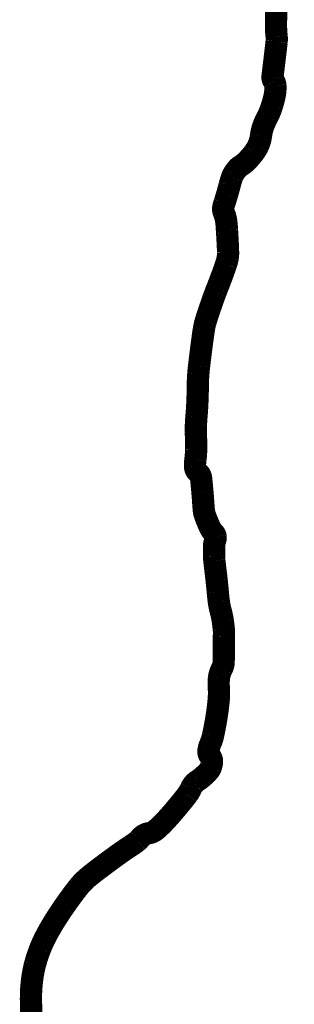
# Model space of a CAD drawing. Header units: feet. Extents: x 81 to 89.5, y 1935.2 to 1946.2.
# Tile 205 of 207: x 88.6631 to 88.7484, y 1936.8543 to 1937.1603. Entities that reach past the tile are written whole.
import ezdxf

# ---------------------------------------------------------------- set-up
doc = ezdxf.new("R2010")
doc.units = ezdxf.units.FT
doc.header["$MEASUREMENT"] = 0
doc.layers.add('BELMONT-BORDER', color=5, linetype='Continuous')

msp = doc.modelspace()

# ---------------------------------------------------------------- linework, layer by layer
at = {"layer": 'BELMONT-BORDER', "color": 5, "const_width": 0.00691}
msp.add_lwpolyline([(88.66691, 1936.84812, -0.015708), (88.66659, 1936.85601, -0.031479), (88.6669, 1936.86164, -0.034275), (88.66785, 1936.86673, -0.030227), (88.66944, 1936.87158, -0.030822), (88.67156, 1936.87612, -0.013653), (88.67376, 1936.87993, -0.0113), (88.67666, 1936.88438, -0.018226), (88.68147, 1936.89092, -0.044745), (88.68375, 1936.89331, -0.016582), (88.68634, 1936.89544, -0.006726), (88.69296, 1936.90038, -0.012642), (88.69761, 1936.90358, 0.026773), (88.69977, 1936.90515, 0.056474), (88.70028, 1936.90568, -0.039177), (88.70099, 1936.90646, -0.150164), (88.70312, 1936.9075, 0.138713), (88.70544, 1936.90857, 0.024337), (88.70774, 1936.91074, 0.015887), (88.71098, 1936.91434, 0.004972), (88.7137, 1936.91762, 0.009204), (88.71512, 1936.91943, 0.060016), (88.71633, 1936.92153, -0.08562), (88.71726, 1936.92295, -0.066961), (88.71829, 1936.92381, 0.042669), (88.71998, 1936.92507, 0.016435), (88.72118, 1936.92621, 0.022735), (88.72198, 1936.9271, 0.087723), (88.72242, 1936.92788, 0.048764), (88.7228, 1936.92945, 0.212054), (88.72224, 1936.93142, -0.219963), (88.72173, 1936.93334, -0.060601), (88.72236, 1936.93541, 0.050495), (88.72315, 1936.93786, 0.014654), (88.72429, 1936.94401, 0.017513), (88.72492, 1936.94921, 0.040704), (88.72493, 1936.95284, -0.049596), (88.72499, 1936.95582, -0.095824), (88.72588, 1936.95859, 0.123104), (88.72645, 1936.96079, 0.003746), (88.72646, 1936.96287, -0.003374), (88.72647, 1936.96518, -0.002371), (88.72652, 1936.96851, 0.005253), (88.72654, 1936.97002, 0.025645), (88.72649, 1936.9709, 0.009099), (88.72619, 1936.97337, 0.032349), (88.72546, 1936.97685, -0.038866), (88.7249, 1936.97975, -0.005633), (88.72461, 1936.98253, 0.004278), (88.72425, 1936.98618, 0.003884), (88.72386, 1936.98945, -0.004622), (88.72355, 1936.9922, -0.022474), (88.72347, 1936.99342, -0.008176), (88.72347, 1936.99677, -0.086091), (88.7238, 1936.9985, 0.125731), (88.72394, 1936.99971, 0.162565), (88.72339, 1937.00081, -0.089351), (88.72214, 1937.00261, -0.020283), (88.7206, 1937.00637, -0.061517), (88.7203, 1937.00769, -0.009183), (88.72011, 1937.00999, 0.005713), (88.71983, 1937.01371, 0.002097), (88.71961, 1937.01611, 0.003018), (88.71944, 1937.01778, 0.196239), (88.71843, 1937.01965, -0.213414), (88.71755, 1937.02141, -0.045892), (88.71767, 1937.02369, 0.034221), (88.71789, 1937.02674, 0.009733), (88.71781, 1937.03204, -0.020769), (88.71783, 1937.03453, -0.00839), (88.71799, 1937.03698, 0.00644), (88.71822, 1937.04018, 0.013169), (88.7184, 1937.04618, -0.019115), (88.71857, 1937.05031, -0.008961), (88.71881, 1937.05271, -0.00333), (88.7196, 1937.05913, -0.004058), (88.72027, 1937.06396, -0.016391), (88.72049, 1937.06515, -0.019794), (88.72084, 1937.06651, -0.009075), (88.72177, 1937.06944, -0.003026), (88.72324, 1937.0737, -0.006949), (88.72392, 1937.07554, -0.002766), (88.72442, 1937.07683, 0.000844), (88.72492, 1937.07811, 0.005211), (88.72621, 1937.08154, 0.006616), (88.72717, 1937.08426, 0.037068), (88.72769, 1937.0863, 0.048072), (88.72781, 1937.08792, 0.007704), (88.72775, 1937.08985, 0.003539), (88.72752, 1937.09403, 0.000724), (88.72746, 1937.09503, 0.000448), (88.72735, 1937.09666, 0.078307), (88.7265, 1937.10039, -0.158146), (88.72638, 1937.10231, -0.01793), (88.72669, 1937.10338, 0.008544), (88.72739, 1937.10561, 0.006412), (88.72833, 1937.109, -0.010214), (88.72895, 1937.11113, -0.055155), (88.72944, 1937.11227, -0.038278), (88.73045, 1937.11375, -0.084483), (88.73171, 1937.11487, 0.057731), (88.73363, 1937.1164, 0.034881), (88.73588, 1937.11902, 0.049899), (88.73713, 1937.12109, 0.081597), (88.73804, 1937.12429, -0.072183), (88.73901, 1937.12792, -0.01907), (88.74013, 1937.13028, 0.02749), (88.74088, 1937.13194, 0.017489), (88.74142, 1937.13348, 0.011891), (88.74207, 1937.13578, 0.037694), (88.74246, 1937.13795, 0.042798), (88.7425, 1937.1399, 0.147885), (88.74193, 1937.14138, -0.194316), (88.7416, 1937.14257, -0.002644), (88.74187, 1937.14488, 0.001533), (88.74235, 1937.14885, 0.000167), (88.74288, 1937.15338, 0.002446), (88.74291, 1937.15369, 0.058399), (88.7429, 1937.15507, -0.028804), (88.7427, 1937.15786, -0.008123), (88.74271, 1937.16039, 0.009336), (88.74272, 1937.16292, 0.009851), (88.74268, 1937.16424, 0.005039)], format="xyb", dxfattribs=at)

doc.saveas('drawing.dxf')
